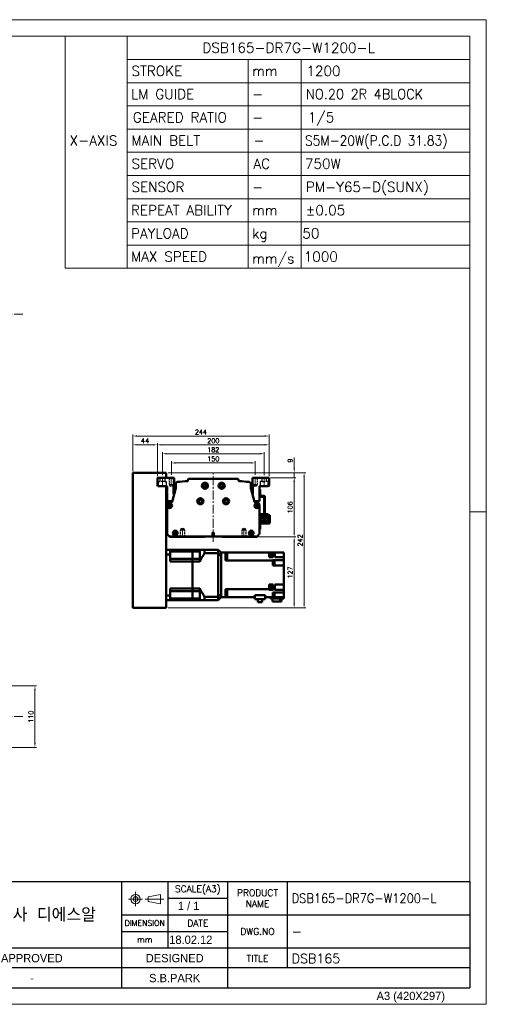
# Model space of a CAD drawing. Header units: millimetres. Extents: x 46891 to 51038, y 6223 to 10291.
# Tile 5 of 5: x 50203 to 51038, y 8529 to 10291. Entities that reach past the tile are written whole.
import ezdxf
from ezdxf.enums import TextEntityAlignment as Align

# ---------------------------------------------------------------- set-up
doc = ezdxf.new("R2010")
doc.units = ezdxf.units.MM
doc.header["$LTSCALE"] = 0.5
for name, pattern in [('CENTER', [50.8, 31.75, -6.35, 6.35, -6.35]), ('HIDDEN', [9.525, 6.35, -3.175]), ('HIDDENX2', [19.05, 12.7, -6.35])]:
    doc.linetypes.add(name, pattern=pattern)
doc.layers.get('0').update_dxf_attribs({"lineweight": 20})
for name, color, linetype, lineweight in [('1', 1, 'CENTER', 13), ('4', 4, 'Continuous', 13), ('외형선(ISO)', 7, 'Continuous', 50)]:
    doc.layers.add(name, color=color, linetype=linetype, lineweight=lineweight)
doc.layers.add('2', color=2, linetype='HIDDENX2')
doc.layers.add('3', color=3, linetype='Continuous')
doc.styles.add('ACISOGDT', font='amgdt.shx')
doc.styles.add('DSR TEXT', font='romans.shx', dxfattribs={"bigfont": 'whgtxt.shx'})
doc.styles.get("Standard").update_dxf_attribs({"font": 'romans.shx', "bigfont": 'whgtxt.shx'})
doc.dimstyles.new('DSR', dxfattribs={"dimscale": 2, "dimtxt": 3, "dimasz": 3, "dimexe": 0.5, "dimexo": 0.5, "dimgap": 0.5, "dimtad": 1, "dimdsep": 46, "dimtxsty": 'Standard', "dimcen": 2.5, "dimclrd": 4, "dimclre": 4, "dimclrt": 2, "dimadec": 0, "dimazin": 2, "dimtfac": 1, "dimtmove": 0, "dimatfit": 3, "dimfxl": 0, "dimlwd": -1, "dimlwe": -1, "dimarcsym": 0})

# ---------------------------------------------------------------- blocks, each defined once
blk = doc.blocks.new('A$C13F00394')
for p, q in [((109.11, 28.14), (105.34, 27.43)), ((105.34, 27.43), (105.34, 26.01)), ((109.11, 25.3), (109.11, 28.14)), ((-202.34, 25.67), (-191.42, 25.67)), ((-202.34, 25.3), (-191.42, 25.3)), ((105.34, 26.01), (109.11, 25.3))]:
    blk.add_line(p, q)
for radius in [1.42, 0.71]:
    blk.add_circle((101.56, 26.76), radius)
at = {"layer": '1'}
for p, q in [((103.69, 26.76), (99.44, 26.76)), ((101.56, 28.89), (101.56, 24.63)), ((104.41, 26.76), (110.04, 26.76))]:
    blk.add_line(p, q, dxfattribs=at)
at = {"layer": '3'}
for p, q in [((0, 32), (-207.68, 32)), ((0, 32), (202.32, 32)), ((0, 32), (0, 0)), ((43.43, 32), (43.43, 0)), ((97.32, 32), (97.32, 12)), ((111.32, 32), (111.32, 12)), ((129.32, 32), (129.32, 0)), ((147.32, 32), (147.32, 6)), ((202.32, 32), (202.32, 0)), ((0, 28), (25, 24)), ((43.43, 28), (0, 28)), ((25, 28), (25, 0)), ((34.7, 28), (34.7, 0)), ((111.32, 27), (129.32, 27)), ((43.43, 24), (0, 24)), ((97.32, 22), (202.32, 22)), ((43.43, 20), (0, 20)), ((43.43, 16), (0, 16)), ((97.32, 17), (129.32, 17)), ((0, 12), (129.32, 12)), ((97.32, 12), (97.32, 0)), ((129.32, 12), (202.32, 12)), ((43.43, 8), (0, 8)), ((97.32, 6), (43.43, 6)), ((129.32, 6), (97.32, 6)), ((202.32, 6), (129.32, 6)), ((43.43, 4), (0, 4)), ((0, 0), (202.32, 0))]:
    blk.add_line(p, q, dxfattribs=at)
at = {"color": 0, "style": 'DSR TEXT'}
for s, height, p in [('조립 치수 허용차', 2, (11.97, 29.02)), ('등급', 1.5, (20.77, 25.52)), ('정밀급', 1.5, (27.18, 25.37)), ('보통급', 1.3, (36.41, 25.38)), ('치수 구분', 1.5, (0.69, 24.78)), (' 0.5 초과 6 이하', 1.6, (0.56, 21.19)), (' 6 초과 30 이하', 1.6, (0.49, 17.19)), (' 30 초과 120 이하', 1.6, (0.49, 13.19)), (' 120 초과 315 이하', 1.6, (0.49, 9.19)), (' 315 초과 1000 이하', 1.6, (0.49, 5.19)), (' 1000 초과 2000 이하', 1.6, (0.49, 1.19))]:
    blk.add_text(s, height=height, dxfattribs=at).set_placement(p)
at = {"color": 7, "style": 'ACISOGDT'}
for s, p in [('APPROVED', (70.28, 8.93)), ('DESIGNED', (113.35, 8.93))]:
    blk.add_text(s, height=2.5, dxfattribs=at).set_placement(p, align=Align.MIDDLE_CENTER)
at = {"color": 7, "attachment_point": 5, "style": 'DSR TEXT'}
for s, insert, char_height in [('SCALE(A3)', (120.32, 29.5), 2), ('PRODUCT\\PNAME', (138.32, 27), 2), ('주식회사 디에스알', (70.37, 22), 4.2), ('DIMENSION', (104.32, 19.5), 1.7), ('DATE', (120.32, 19.5), 2), ('DWG.NO', (138.32, 17), 2), ('mm', (104.32, 14.5), 1.8), ('TITLE', (138.32, 8.83), 2)]:
    blk.add_mtext(s, dxfattribs=dict(at, insert=insert, char_height=char_height))
at = {"color": 0, "char_height": 1.6, "attachment_point": 5, "style": 'DSR TEXT'}
for s, insert in [('%%P0.05', (29.85, 22)), ('%%P0.1', (39.07, 22)), ('%%P0.1', (29.85, 18)), ('%%P0.2', (39.07, 18)), ('%%P0.15', (29.85, 14)), ('%%P0.3', (39.07, 14)), ('%%P0.2', (29.85, 10)), ('%%P0.5', (39.07, 10)), ('%%P0.3', (29.85, 6)), ('%%P0.8', (39.07, 6)), ('%%P0.5', (29.85, 2)), ('%%P1.2', (39.07, 2))]:
    blk.add_mtext(s, dxfattribs=dict(at, insert=insert))
at = {"layer": '4', "color": 0, "style": 'DSR TEXT'}
blk.add_text('NOTE', height=3, dxfattribs=at).set_placement((-202.39, 26.38))
blk = doc.blocks.new('A$C1C1952E1')
for p, q in [((293, 292), (293, 222)), ((311.67, 292), (311.67, 222)), ((311.67, 285), (415, 285)), ((348.18, 285), (348.18, 222)), ((364.13, 285), (364.13, 222)), ((311.67, 278), (415, 278)), ((311.67, 271), (415, 271)), ((311.67, 264), (415, 264)), ((311.67, 257), (415, 257)), ((311.67, 250), (415, 250)), ((311.67, 243), (415, 243)), ((311.67, 236), (415, 236)), ((311.67, 229), (415, 229)), ((293, 222), (415, 222))]:
    blk.add_line(p, q)
at = {"color": 1}
blk.add_lwpolyline([(0, 0), (420, 0), (420, 297), (0, 297)], close=True, dxfattribs=at)
at = {"color": 3}
blk.add_lwpolyline([(5, 5), (415, 5), (415, 292), (5, 292)], close=True, dxfattribs=at)
at = {"color": 7, "style": 'ACISOGDT'}
blk.add_text('A3 (420X297)', height=2.5, dxfattribs=at).set_placement((386.91, 1.28))
blk = doc.blocks.new('*D72')
at = {"color": 1, "linetype": 'ByBlock'}
for p, q in [((50474.7, 9476.3), (50474.7, 9500.7)), ((50616.9, 9497.7), (50482.5, 9497.7)), ((50624.7, 9476.3), (50624.7, 9500.7))]:
    blk.add_line(p, q, dxfattribs=at)
at = {"color": 1}
for points in [[(50482.5, 9499), (50482.5, 9496.4), (50474.7, 9497.7)], [(50616.9, 9499), (50616.9, 9496.4), (50624.7, 9497.7)]]:
    blk.add_solid(points, dxfattribs=at)
at = {"layer": 'Defpoints', "color": 0}
for p in [(50474.7, 9497.7), (50474.7, 9472.7), (50624.7, 9472.7)]:
    blk.add_point(p, dxfattribs=at)
at = {"color": 3, "insert": (50549.7, 9504.9), "char_height": 8.4, "attachment_point": 5, "style": 'DSR TEXT'}
blk.add_mtext('150', dxfattribs=at)
blk = doc.blocks.new('*D73')
at = {"color": 1, "linetype": 'ByBlock'}
for p, q in [((50458.7, 9475.8), (50458.7, 9517.1)), ((50632.9, 9514.1), (50466.5, 9514.1)), ((50640.7, 9475.8), (50640.7, 9517.1))]:
    blk.add_line(p, q, dxfattribs=at)
at = {"color": 1}
for points in [[(50466.5, 9515.4), (50466.5, 9512.8), (50458.7, 9514.1)], [(50632.9, 9515.4), (50632.9, 9512.8), (50640.7, 9514.1)]]:
    blk.add_solid(points, dxfattribs=at)
at = {"layer": 'Defpoints', "color": 0}
for p in [(50458.7, 9514.1), (50458.7, 9472.2), (50640.7, 9472.2)]:
    blk.add_point(p, dxfattribs=at)
at = {"color": 3, "insert": (50549.7, 9521.3), "char_height": 8.4, "attachment_point": 5, "style": 'DSR TEXT'}
blk.add_mtext('182', dxfattribs=at)
blk = doc.blocks.new('*D74')
at = {"color": 1, "linetype": 'ByBlock'}
for p, q in [((50449.7, 9473.8), (50449.7, 9533.1)), ((50649.7, 9473.8), (50649.7, 9533.1)), ((50641.9, 9530.1), (50457.5, 9530.1))]:
    blk.add_line(p, q, dxfattribs=at)
at = {"color": 1}
for points in [[(50457.5, 9531.4), (50457.5, 9528.8), (50449.7, 9530.1)], [(50641.9, 9531.4), (50641.9, 9528.8), (50649.7, 9530.1)]]:
    blk.add_solid(points, dxfattribs=at)
at = {"layer": 'Defpoints', "color": 0}
for p in [(50449.7, 9530.1), (50449.7, 9470.2), (50649.7, 9470.2)]:
    blk.add_point(p, dxfattribs=at)
at = {"color": 3, "insert": (50549.7, 9537.3), "char_height": 8.4, "attachment_point": 5, "style": 'DSR TEXT'}
blk.add_mtext('200', dxfattribs=at)
blk = doc.blocks.new('*D75')
at = {"color": 1, "linetype": 'ByBlock'}
for p, q in [((50405.7, 9482.8), (50405.7, 9533.1)), ((50449.7, 9473.8), (50449.7, 9533.1)), ((50441.9, 9530.1), (50413.5, 9530.1))]:
    blk.add_line(p, q, dxfattribs=at)
at = {"color": 1}
for points in [[(50413.5, 9531.4), (50413.5, 9528.8), (50405.7, 9530.1)], [(50441.9, 9531.4), (50441.9, 9528.8), (50449.7, 9530.1)]]:
    blk.add_solid(points, dxfattribs=at)
at = {"layer": 'Defpoints', "color": 0}
for p in [(50405.7, 9530.1), (50405.7, 9479.2), (50449.7, 9470.2)]:
    blk.add_point(p, dxfattribs=at)
at = {"color": 3, "insert": (50427.7, 9537.3), "char_height": 8.4, "attachment_point": 5, "style": 'DSR TEXT'}
blk.add_mtext('44', dxfattribs=at)
blk = doc.blocks.new('*D76')
at = {"color": 1, "linetype": 'ByBlock'}
for p, q in [((50405.7, 9482.8), (50405.7, 9548.8)), ((50649.7, 9473.8), (50649.7, 9548.8)), ((50413.5, 9545.8), (50641.9, 9545.8))]:
    blk.add_line(p, q, dxfattribs=at)
at = {"color": 1}
for points in [[(50413.5, 9547.1), (50413.5, 9544.5), (50405.7, 9545.8)], [(50641.9, 9547.1), (50641.9, 9544.5), (50649.7, 9545.8)]]:
    blk.add_solid(points, dxfattribs=at)
at = {"layer": 'Defpoints', "color": 0}
for p in [(50649.7, 9545.8), (50405.7, 9479.2), (50649.7, 9470.2)]:
    blk.add_point(p, dxfattribs=at)
at = {"color": 3, "insert": (50527.7, 9553), "char_height": 8.4, "attachment_point": 5, "style": 'DSR TEXT'}
blk.add_mtext('244', dxfattribs=at)
blk = doc.blocks.new('*D77')
at = {"color": 1, "linetype": 'ByBlock'}
for p, q in [((50652.3, 9471.2), (50697.4, 9471.2)), ((50694.4, 9463.4), (50694.4, 9373)), ((50630.8, 9365.2), (50697.4, 9365.2))]:
    blk.add_line(p, q, dxfattribs=at)
at = {"color": 1}
for points in [[(50693.1, 9463.4), (50695.7, 9463.4), (50694.4, 9471.2)], [(50693.1, 9373), (50695.7, 9373), (50694.4, 9365.2)]]:
    blk.add_solid(points, dxfattribs=at)
at = {"layer": 'Defpoints', "color": 0}
for p in [(50648.7, 9471.2), (50627.2, 9365.2), (50694.4, 9365.2)]:
    blk.add_point(p, dxfattribs=at)
at = {"color": 3, "insert": (50687.2, 9418.2), "char_height": 8.4, "attachment_point": 5, "rotation": 90, "style": 'DSR TEXT'}
blk.add_mtext('106', dxfattribs=at)
blk = doc.blocks.new('*D78')
at = {"color": 1, "linetype": 'ByBlock'}
for p, q in [((50630.8, 9365.2), (50697.4, 9365.2)), ((50694.4, 9357.4), (50694.4, 9246)), ((50469.3, 9238.2), (50697.4, 9238.2))]:
    blk.add_line(p, q, dxfattribs=at)
at = {"color": 1}
for points in [[(50693.1, 9357.4), (50695.7, 9357.4), (50694.4, 9365.2)], [(50693.1, 9246), (50695.7, 9246), (50694.4, 9238.2)]]:
    blk.add_solid(points, dxfattribs=at)
at = {"layer": 'Defpoints', "color": 0}
for p in [(50627.2, 9365.2), (50465.7, 9238.2), (50694.4, 9238.2)]:
    blk.add_point(p, dxfattribs=at)
at = {"color": 3, "insert": (50687.2, 9301.7), "char_height": 8.4, "attachment_point": 5, "rotation": 90, "style": 'DSR TEXT'}
blk.add_mtext('127', dxfattribs=at)
blk = doc.blocks.new('*D79')
at = {"color": 1, "linetype": 'ByBlock'}
for p, q in [((50694.5, 9488), (50694.5, 9507.5)), ((50469.3, 9480.2), (50697.5, 9480.2)), ((50694.5, 9471.2), (50694.5, 9480.2)), ((50652.3, 9471.2), (50697.5, 9471.2)), ((50694.5, 9463.4), (50694.5, 9455.6))]:
    blk.add_line(p, q, dxfattribs=at)
at = {"color": 1}
for points in [[(50693.2, 9488), (50695.8, 9488), (50694.5, 9480.2)], [(50693.2, 9463.4), (50695.8, 9463.4), (50694.5, 9471.2)]]:
    blk.add_solid(points, dxfattribs=at)
at = {"layer": 'Defpoints', "color": 0}
for p in [(50465.7, 9480.2), (50694.5, 9480.2), (50648.7, 9471.2)]:
    blk.add_point(p, dxfattribs=at)
at = {"color": 3, "insert": (50687.3, 9501.9), "char_height": 8.4, "attachment_point": 5, "rotation": 90, "style": 'DSR TEXT'}
blk.add_mtext('9', dxfattribs=at)
blk = doc.blocks.new('*D80')
at = {"color": 1, "linetype": 'ByBlock'}
for p, q in [((50469.3, 9480.2), (50715.2, 9480.2)), ((50712.2, 9472.4), (50712.2, 9246)), ((50469.3, 9238.2), (50715.2, 9238.2))]:
    blk.add_line(p, q, dxfattribs=at)
at = {"color": 1}
for points in [[(50710.9, 9472.4), (50713.5, 9472.4), (50712.2, 9480.2)], [(50710.9, 9246), (50713.5, 9246), (50712.2, 9238.2)]]:
    blk.add_solid(points, dxfattribs=at)
at = {"layer": 'Defpoints', "color": 0}
for p in [(50465.7, 9480.2), (50465.7, 9238.2), (50712.2, 9238.2)]:
    blk.add_point(p, dxfattribs=at)
at = {"color": 3, "insert": (50705, 9359.2), "char_height": 8.4, "attachment_point": 5, "rotation": 90, "style": 'DSR TEXT'}
blk.add_mtext('242', dxfattribs=at)
blk = doc.blocks.new('*D85')
at = {"color": 1, "linetype": 'ByBlock'}
for p, q in [((50173.9, 9098.7), (50233.7, 9098.7)), ((50230.7, 8996.5), (50230.7, 9090.9)), ((50173.9, 8988.7), (50233.7, 8988.7))]:
    blk.add_line(p, q, dxfattribs=at)
at = {"color": 1}
for points in [[(50229.4, 9090.9), (50232, 9090.9), (50230.7, 9098.7)], [(50229.4, 8996.5), (50232, 8996.5), (50230.7, 8988.7)]]:
    blk.add_solid(points, dxfattribs=at)
at = {"layer": 'Defpoints', "color": 0}
for p in [(50170.3, 9098.7), (50230.7, 9098.7), (50170.3, 8988.7)]:
    blk.add_point(p, dxfattribs=at)
at = {"color": 3, "insert": (50223.5, 9043.7), "char_height": 8.4, "attachment_point": 5, "rotation": 90, "style": 'DSR TEXT'}
blk.add_mtext('110', dxfattribs=at)

msp = doc.modelspace()

# ---------------------------------------------------------------- linework, layer by layer
at = {"color": 2, "linetype": 'HIDDEN'}
for p, q in [((50470.65988, 9471.23276), (50470.65988, 9459.23276)), ((50471.25988, 9470.63276), (50470.65988, 9471.23276)), ((50471.25988, 9470.63276), (50478.05988, 9470.63276)), ((50471.25988, 9470.63276), (50471.25988, 9457.23276)), ((50478.05988, 9470.63276), (50478.65988, 9471.23276)), ((50478.05988, 9470.63276), (50478.05988, 9457.23276)), ((50478.65988, 9471.23276), (50478.65988, 9459.23276)), ((50620.65988, 9471.23276), (50620.65988, 9459.23276)), ((50621.25988, 9470.63276), (50620.65988, 9471.23276)), ((50621.25988, 9470.63276), (50628.05988, 9470.63276)), ((50621.25988, 9470.63276), (50621.25988, 9457.23276)), ((50628.05988, 9470.63276), (50628.65988, 9471.23276)), ((50628.05988, 9470.63276), (50628.05988, 9457.23276)), ((50628.65988, 9471.23276), (50628.65988, 9459.23276)), ((50470.65988, 9459.23276), (50478.65988, 9459.23276)), ((50470.65988, 9459.23276), (50471.25988, 9458.19353)), ((50471.25988, 9457.23276), (50478.05988, 9457.23276)), ((50471.25988, 9457.23276), (50474.65988, 9455.26977)), ((50478.05988, 9457.23276), (50474.65988, 9455.26977)), ((50478.65988, 9459.23276), (50478.05988, 9458.19353)), ((50620.65988, 9459.23276), (50628.65988, 9459.23276)), ((50620.65988, 9459.23276), (50621.25988, 9458.19353)), ((50621.25988, 9457.23276), (50628.05988, 9457.23276)), ((50621.25988, 9457.23276), (50624.65988, 9455.26977)), ((50628.05988, 9457.23276), (50624.65988, 9455.26977)), ((50628.65988, 9459.23276), (50628.05988, 9458.19353)), ((50490.65988, 9377.23276), (50491.25988, 9378.27199)), ((50490.65988, 9377.23276), (50498.65988, 9377.23276)), ((50490.65988, 9365.23276), (50490.65988, 9377.23276)), ((50491.25988, 9379.23276), (50494.65988, 9381.19575)), ((50491.25988, 9379.23276), (50498.05988, 9379.23276)), ((50491.25988, 9365.83276), (50491.25988, 9379.23276)), ((50498.05988, 9379.23276), (50494.65988, 9381.19575)), ((50498.05988, 9365.83276), (50498.05988, 9379.23276)), ((50498.65988, 9377.23276), (50498.05988, 9378.27199)), ((50498.65988, 9365.23276), (50498.65988, 9377.23276)), ((50600.65988, 9377.23276), (50601.25988, 9378.27199)), ((50608.65988, 9377.23276), (50600.65988, 9377.23276)), ((50600.65988, 9365.23276), (50600.65988, 9377.23276)), ((50601.25988, 9379.23276), (50604.65988, 9381.19575)), ((50608.05988, 9379.23276), (50601.25988, 9379.23276)), ((50601.25988, 9365.83276), (50601.25988, 9379.23276)), ((50608.05988, 9379.23276), (50604.65988, 9381.19575)), ((50608.05988, 9365.83276), (50608.05988, 9379.23276)), ((50608.65988, 9377.23276), (50608.05988, 9378.27199)), ((50608.65988, 9365.23276), (50608.65988, 9377.23276)), ((50491.25988, 9365.83276), (50490.65988, 9365.23276)), ((50491.25988, 9365.83276), (50498.05988, 9365.83276)), ((50498.05988, 9365.83276), (50498.65988, 9365.23276)), ((50601.25988, 9365.83276), (50600.65988, 9365.23276)), ((50608.05988, 9365.83276), (50601.25988, 9365.83276)), ((50608.05988, 9365.83276), (50608.65988, 9365.23276))]:
    msp.add_line(p, q, dxfattribs=at)
at = {"color": 1, "linetype": 'CENTER'}
for p, q in [((50474.65988, 9472.66831), (50474.65988, 9454.1036)), ((50624.65988, 9472.66831), (50624.65988, 9454.1036)), ((50494.65988, 9363.79722), (50494.65988, 9382.36192)), ((50604.65988, 9363.79722), (50604.65988, 9382.36192))]:
    msp.add_line(p, q, dxfattribs=at)
at = {"color": 1}
msp.add_line((51038.06932, 9409.88267), (51008.40982, 9409.88267), dxfattribs=at)
at = {"layer": '1'}
for p, q in [((50209.29456, 9764.00571), (48619.29456, 9764.00571)), ((50549.65988, 9356.23276), (50549.65988, 9479.23276)), ((50458.65988, 9455.23276), (50458.65988, 9472.23276)), ((50640.65988, 9455.23276), (50640.65988, 9472.23276)), ((50209.29456, 9043.74205), (48619.29456, 9043.74205))]:
    msp.add_line(p, q, dxfattribs=at)
at = {"layer": '2'}
for p, q in [((50451.65988, 9464.73276), (50454.40988, 9464.73276)), ((50451.65988, 9456.23276), (50451.65988, 9464.73276)), ((50454.40988, 9464.73276), (50454.40988, 9471.23276)), ((50462.90988, 9464.73276), (50454.40988, 9464.73276)), ((50462.90988, 9471.23276), (50462.90988, 9464.73276)), ((50462.90988, 9464.73276), (50465.65988, 9464.73276)), ((50465.65988, 9464.73276), (50465.65988, 9456.23276)), ((50636.40988, 9464.73276), (50633.65988, 9464.73276)), ((50633.65988, 9464.73276), (50633.65988, 9456.23276)), ((50636.40988, 9471.23276), (50636.40988, 9464.73276)), ((50636.40988, 9464.73276), (50644.90988, 9464.73276)), ((50644.90988, 9464.73276), (50644.90988, 9471.23276)), ((50647.65988, 9464.73276), (50644.90988, 9464.73276)), ((50647.65988, 9456.23276), (50647.65988, 9464.73276)), ((50549.65988, 9373.73491), (50547.15988, 9372.23276)), ((50552.15988, 9372.23276), (50549.65988, 9373.73491)), ((50547.15988, 9372.23276), (50547.15988, 9366.23276)), ((50552.15988, 9372.23276), (50547.15988, 9372.23276)), ((50552.15988, 9366.23276), (50552.15988, 9372.23276))]:
    msp.add_line(p, q, dxfattribs=at)
at = {"layer": '3'}
for p in [(51008.40982, 8748.47582), (49808.28287, 8558.65502)]:
    msp.add_line(p, (51008.40982, 8558.65502), dxfattribs=at)
at = {"layer": '외형선(ISO)'}
for p, q in [((50405.65988, 9239.23276), (50405.65988, 9479.23276)), ((50406.65988, 9480.23276), (50465.65988, 9480.23276)), ((50465.65988, 9479.23276), (50465.65988, 9480.23276)), ((50465.65988, 9471.23276), (50465.65988, 9479.23276)), ((50449.65988, 9470.23276), (50450.65988, 9471.23276)), ((50449.65988, 9457.23276), (50449.65988, 9470.23276)), ((50450.65988, 9471.23276), (50479.65988, 9471.23276)), ((50479.65988, 9471.23276), (50479.65988, 9456.5573)), ((50504.43247, 9465.72004), (50504.43247, 9467.23276)), ((50506.43247, 9469.23276), (50592.88729, 9469.23276)), ((50594.88729, 9467.23276), (50594.88729, 9465.72004)), ((50619.65988, 9456.5573), (50619.65988, 9471.23276)), ((50619.65988, 9471.23276), (50648.65988, 9471.23276)), ((50648.65988, 9471.23276), (50649.65988, 9470.23276)), ((50649.65988, 9470.23276), (50649.65988, 9457.23276)), ((50450.65988, 9456.23276), (50449.65988, 9457.23276)), ((50466.15988, 9456.23276), (50450.65988, 9456.23276)), ((50465.65988, 9239.23276), (50465.65988, 9456.23276)), ((50467.15988, 9448.73276), (50467.15988, 9455.23276)), ((50467.65988, 9448.23276), (50467.15988, 9448.73276)), ((50467.15988, 9447.73276), (50467.65988, 9448.23276)), ((50467.15988, 9446.73276), (50467.15988, 9447.73276)), ((50467.65988, 9446.23276), (50467.15988, 9446.73276)), ((50467.15988, 9445.73276), (50467.65988, 9446.23276)), ((50467.15988, 9444.73276), (50467.15988, 9445.73276)), ((50467.65988, 9444.23276), (50467.15988, 9444.73276)), ((50467.15988, 9443.73276), (50467.65988, 9444.23276)), ((50467.15988, 9430.23276), (50467.15988, 9443.73276)), ((50475.89952, 9428.15583), (50482.59322, 9452.55946)), ((50478.65988, 9453.5573), (50478.65988, 9442.23276)), ((50478.65988, 9449.23276), (50481.68074, 9449.23276)), ((50482.65988, 9452.91844), (50482.65988, 9460.69588)), ((50616.65988, 9460.69588), (50616.65988, 9452.91844)), ((50616.72653, 9452.55946), (50623.42024, 9428.15582)), ((50620.65988, 9442.23276), (50620.65988, 9453.5573)), ((50632.15988, 9448.73276), (50631.65988, 9448.23276)), ((50631.65988, 9448.23276), (50632.15988, 9447.73276)), ((50632.15988, 9446.73276), (50631.65988, 9446.23276)), ((50631.65988, 9446.23276), (50632.15988, 9445.73276)), ((50632.15988, 9444.73276), (50631.65988, 9444.23276)), ((50631.65988, 9444.23276), (50632.15988, 9443.73276)), ((50632.15988, 9455.23276), (50632.15988, 9448.73276)), ((50632.15988, 9450.23276), (50633.75988, 9450.23276)), ((50632.15988, 9447.73276), (50632.15988, 9448.73276)), ((50632.15988, 9447.73276), (50632.15988, 9446.73276)), ((50632.15988, 9445.73276), (50632.15988, 9446.73276)), ((50632.15988, 9445.73276), (50632.15988, 9444.73276)), ((50632.15988, 9443.73276), (50632.15988, 9444.73276)), ((50632.15988, 9443.73276), (50632.15988, 9430.23276)), ((50648.65988, 9456.23276), (50633.15988, 9456.23276)), ((50633.75988, 9450.23276), (50633.75988, 9438.83276)), ((50649.65988, 9457.23276), (50648.65988, 9456.23276)), ((50474.65988, 9429.23276), (50468.15988, 9429.23276)), ((50470.15988, 9426.23276), (50473.09948, 9426.23276)), ((50631.15988, 9429.23276), (50624.65988, 9429.23276)), ((50626.22028, 9426.23276), (50629.15988, 9426.23276)), ((50633.75988, 9438.83276), (50632.22027, 9438.83276)), ((50640.05988, 9438.83276), (50634.25988, 9438.83276)), ((50634.25988, 9437.23276), (50640.05988, 9437.23276)), ((50640.55988, 9436.73276), (50640.55988, 9401.23276)), ((50642.15988, 9401.23276), (50642.15988, 9436.73276)), ((50467.15988, 9371.4754), (50467.15988, 9423.23276)), ((50632.15988, 9423.23276), (50632.15988, 9371.4754)), ((50465.65988, 9393.23276), (50467.15988, 9393.23276)), ((50634.15986, 9390.83293), (50649.05986, 9390.83295)), ((50634.45985, 9405.73293), (50638.15985, 9405.73293)), ((50634.45987, 9393.33293), (50634.45985, 9405.73293)), ((50634.45987, 9393.33293), (50634.45987, 9390.83293)), ((50634.45987, 9393.33293), (50636.45987, 9393.33293)), ((50636.45987, 9393.33293), (50645.85987, 9393.33295)), ((50638.15985, 9405.73293), (50638.15986, 9396.33293)), ((50644.15986, 9397.33295), (50638.15986, 9397.33293)), ((50638.15986, 9397.03293), (50644.15986, 9397.03295)), ((50644.15986, 9396.33295), (50638.15986, 9396.33293)), ((50640.55988, 9401.23276), (50642.15988, 9401.23276)), ((50644.15985, 9405.73295), (50647.85985, 9405.73295)), ((50644.15986, 9396.33295), (50644.15985, 9405.73295)), ((50645.85987, 9393.33295), (50647.85987, 9393.33295)), ((50647.85985, 9405.73295), (50647.85987, 9393.33295)), ((50647.85987, 9390.83295), (50647.85987, 9393.33295)), ((50649.55983, 9404.23296), (50651.15983, 9404.23296)), ((50649.55983, 9404.23296), (50649.55984, 9401.23296)), ((50649.55986, 9391.33296), (50649.55984, 9401.23296)), ((50651.15984, 9401.23296), (50651.15983, 9404.23296)), ((50651.15984, 9401.23296), (50651.15986, 9391.23296)), ((50633.75988, 9379.23292), (50632.15988, 9379.23292)), ((50633.75986, 9388.73292), (50633.75987, 9382.23292)), ((50633.75988, 9379.23292), (50633.75987, 9382.23292)), ((50649.15986, 9389.23295), (50634.25986, 9389.23293)), ((50471.15988, 9366.23276), (50468.03856, 9369.35408)), ((50472.15988, 9365.23276), (50471.15988, 9366.23276)), ((50628.15988, 9366.23276), (50471.15988, 9366.23276)), ((50533.65988, 9365.23276), (50472.15988, 9365.23276)), ((50534.51343, 9366.08632), (50533.65988, 9365.23276)), ((50565.65988, 9365.23276), (50564.80633, 9366.08632)), ((50627.15988, 9365.23276), (50565.65988, 9365.23276)), ((50628.15988, 9366.23276), (50627.15988, 9365.23276)), ((50631.2812, 9369.35408), (50628.15988, 9366.23276)), ((50465.65988, 9342.23276), (50472.65988, 9342.23276)), ((50472.65988, 9342.23276), (50472.65988, 9333.82511)), ((50512.65988, 9342.23276), (50472.65988, 9342.23276)), ((50472.65988, 9339.28498), (50512.65988, 9339.28498)), ((50512.65988, 9339.28498), (50512.65988, 9342.23276)), ((50512.65988, 9342.23276), (50512.65988, 9339.28498)), ((50512.65988, 9342.23276), (50534.20988, 9342.23276)), ((50512.65988, 9332.58776), (50512.65988, 9339.28498)), ((50512.65988, 9332.58776), (50512.65988, 9339.28498)), ((50512.65988, 9339.28498), (50525.65988, 9339.28498)), ((50525.65988, 9342.23276), (50525.65988, 9339.28498)), ((50525.65988, 9326.08776), (50525.65988, 9339.28498)), ((50534.20988, 9342.23276), (50534.20988, 9336.23536)), ((50534.20988, 9342.23276), (50558.65988, 9342.23276)), ((50558.65988, 9336.23536), (50558.65988, 9342.23276)), ((50563.65988, 9337.23276), (50558.65988, 9342.23276)), ((50649.65988, 9337.45266), (50649.65988, 9337.23276)), ((50649.65988, 9337.45266), (50650.65988, 9337.45266)), ((50650.65988, 9329.85266), (50650.65988, 9337.45266)), ((50465.65988, 9333.82511), (50472.65988, 9333.82511)), ((50472.65988, 9321.23276), (50472.65988, 9333.82511)), ((50472.65988, 9326.08776), (50512.65988, 9326.08776)), ((50512.65988, 9321.23276), (50472.65988, 9321.23276)), ((50512.65988, 9326.08776), (50512.65988, 9332.58776)), ((50512.65988, 9326.08776), (50512.65988, 9332.58776)), ((50512.65988, 9321.23276), (50512.65988, 9326.08776)), ((50512.65988, 9326.08776), (50512.65988, 9321.23276)), ((50512.65988, 9326.08776), (50525.65988, 9326.08776)), ((50512.65988, 9273.23276), (50512.65988, 9321.23276)), ((50512.65988, 9273.23276), (50512.65988, 9321.23276)), ((50512.65988, 9321.23276), (50525.65988, 9321.23276)), ((50525.65988, 9326.08776), (50525.65988, 9321.23276)), ((50534.20988, 9336.23536), (50558.65988, 9336.23536)), ((50558.65988, 9258.23017), (50558.65988, 9336.23536)), ((50563.65988, 9337.23276), (50571.65988, 9337.23276)), ((50563.65988, 9337.23276), (50563.65988, 9337.14467)), ((50563.65988, 9337.14467), (50563.65988, 9331.33979)), ((50563.65988, 9331.33979), (50563.65988, 9331.23644)), ((50563.65988, 9263.22909), (50563.65988, 9331.23644)), ((50563.65988, 9330.23276), (50563.65988, 9264.23276)), ((50574.65988, 9337.23276), (50571.65988, 9337.23276)), ((50571.65988, 9330.23276), (50571.65988, 9337.23276)), ((50574.65988, 9332.09704), (50571.65988, 9332.09704)), ((50571.65988, 9322.89033), (50571.65988, 9330.23276)), ((50574.65988, 9323.30964), (50571.65988, 9323.30964)), ((50574.65988, 9322.89033), (50571.65988, 9322.89033)), ((50574.65988, 9337.23276), (50574.65988, 9328.67661)), ((50574.65988, 9337.23276), (50649.65988, 9337.23276)), ((50574.65988, 9323.56543), (50574.65988, 9328.67661)), ((50574.65988, 9323.56543), (50574.65988, 9322.89895)), ((50574.65988, 9322.89895), (50574.65988, 9322.89033)), ((50574.65988, 9322.89895), (50656.15988, 9322.89895)), ((50649.65988, 9328.7937), (50649.65988, 9337.23276)), ((50649.65988, 9329.85266), (50650.65988, 9329.85266)), ((50649.65988, 9328.7937), (50651.65988, 9328.7937)), ((50651.65988, 9337.23276), (50650.65988, 9337.23276)), ((50650.65988, 9337.15266), (50653.25988, 9337.15266)), ((50650.65988, 9330.15266), (50653.25988, 9330.15266)), ((50651.65988, 9337.23276), (50656.65988, 9337.23276)), ((50651.65988, 9337.23276), (50651.65988, 9337.15266)), ((50651.65988, 9328.83276), (50651.65988, 9330.15266)), ((50651.65988, 9328.83276), (50651.65988, 9328.7937)), ((50651.65988, 9328.83276), (50656.65988, 9328.83276)), ((50653.25988, 9330.15266), (50653.25988, 9337.15266)), ((50656.15988, 9323.59987), (50675.65988, 9323.59987)), ((50656.15988, 9323.59987), (50656.15988, 9323.56543)), ((50656.15988, 9322.89895), (50656.15988, 9323.56543)), ((50656.15988, 9322.89895), (50656.15988, 9313.93276)), ((50656.65988, 9321.43134), (50656.15988, 9321.43134)), ((50656.65988, 9337.23276), (50659.65988, 9337.23276)), ((50656.65988, 9337.23276), (50656.65988, 9328.83276)), ((50656.65988, 9315.43134), (50656.65988, 9321.43134)), ((50657.35988, 9321.38134), (50656.65988, 9321.38134)), ((50657.35988, 9315.48134), (50657.35988, 9321.38134)), ((50659.35988, 9321.18134), (50657.35988, 9321.18134)), ((50659.35988, 9315.68134), (50659.35988, 9321.18134)), ((50675.65988, 9337.23276), (50659.65988, 9337.23276)), ((50659.65988, 9328.83276), (50659.65988, 9337.23276)), ((50659.65988, 9328.83276), (50675.65988, 9328.83276)), ((50675.65988, 9332.83276), (50675.65988, 9337.23276)), ((50675.65988, 9332.83276), (50675.65988, 9328.83276)), ((50675.65988, 9328.67661), (50675.65988, 9328.83276)), ((50675.65988, 9328.67661), (50675.65988, 9323.59987)), ((50675.65988, 9318.43276), (50675.65988, 9323.59987)), ((50656.65988, 9315.43134), (50656.15988, 9315.43134)), ((50656.15988, 9313.93276), (50675.65988, 9313.93276)), ((50657.35988, 9315.48134), (50656.65988, 9315.48134)), ((50659.35988, 9315.68134), (50657.35988, 9315.68134)), ((50675.65988, 9318.43276), (50675.65988, 9313.93276)), ((50675.65988, 9280.03276), (50675.65988, 9313.93276)), ((50472.65988, 9260.64041), (50472.65988, 9273.23276)), ((50512.65988, 9273.23276), (50472.65988, 9273.23276)), ((50472.65988, 9268.37776), (50512.65988, 9268.37776)), ((50512.65988, 9268.37776), (50512.65988, 9273.23276)), ((50512.65988, 9273.23276), (50512.65988, 9268.37776)), ((50512.65988, 9273.23276), (50525.65988, 9273.23276)), ((50512.65988, 9261.87776), (50512.65988, 9268.37776)), ((50512.65988, 9261.87776), (50512.65988, 9268.37776)), ((50512.65988, 9268.37776), (50525.65988, 9268.37776)), ((50525.65988, 9273.23276), (50525.65988, 9268.37776)), ((50525.65988, 9268.37776), (50525.65988, 9255.18054)), ((50574.65988, 9271.57519), (50571.65988, 9271.57519)), ((50571.65988, 9264.23276), (50571.65988, 9271.57519)), ((50574.65988, 9271.15588), (50571.65988, 9271.15588)), ((50574.65988, 9271.57519), (50574.65988, 9271.56657)), ((50574.65988, 9271.56657), (50574.65988, 9270.90009)), ((50649.65988, 9271.56657), (50574.65988, 9271.56657)), ((50574.65988, 9265.78892), (50574.65988, 9270.90009)), ((50651.65988, 9280.03419), (50649.65988, 9280.03419)), ((50649.65988, 9276.79607), (50649.65988, 9280.03419)), ((50649.65988, 9279.32214), (50650.65988, 9279.32214)), ((50649.65988, 9276.79607), (50649.65988, 9274.24822)), ((50649.65988, 9271.56657), (50649.65988, 9274.24822)), ((50649.65988, 9271.72214), (50650.65988, 9271.72214)), ((50649.65988, 9270.90813), (50649.65988, 9271.56657)), ((50651.65988, 9270.90813), (50649.65988, 9270.90813)), ((50650.65988, 9271.72214), (50650.65988, 9279.32214)), ((50650.65988, 9279.02214), (50653.25988, 9279.02214)), ((50650.65988, 9272.02214), (50653.25988, 9272.02214)), ((50651.65988, 9280.03419), (50651.65988, 9280.03276)), ((50656.65988, 9280.03276), (50651.65988, 9280.03276)), ((50651.65988, 9279.02214), (50651.65988, 9280.03276)), ((50651.65988, 9272.02214), (50651.65988, 9270.91082)), ((50651.65988, 9270.91082), (50651.65988, 9270.90813)), ((50656.65988, 9270.91082), (50651.65988, 9270.91082)), ((50653.25988, 9272.02214), (50653.25988, 9279.02214)), ((50656.65988, 9280.03276), (50656.65988, 9271.56657)), ((50656.65988, 9271.56657), (50659.65988, 9271.56657)), ((50656.65988, 9271.56657), (50656.65988, 9270.91082)), ((50659.65988, 9280.03276), (50675.65988, 9280.03276)), ((50659.65988, 9271.56657), (50659.65988, 9280.03276)), ((50659.65988, 9270.91082), (50659.65988, 9271.56657)), ((50659.65988, 9270.91082), (50675.65988, 9270.91082)), ((50675.65988, 9280.03276), (50675.65988, 9276.03276)), ((50675.65988, 9270.91082), (50675.65988, 9276.03276)), ((50675.65988, 9270.90009), (50675.65988, 9270.91082)), ((50675.65988, 9270.90009), (50675.65988, 9266.13276)), ((50465.65988, 9260.64041), (50472.65988, 9260.64041)), ((50465.65988, 9252.23276), (50472.65988, 9252.23276)), ((50472.65988, 9260.64041), (50472.65988, 9252.23276)), ((50472.65988, 9255.18054), (50512.65988, 9255.18054)), ((50512.65988, 9252.23276), (50472.65988, 9252.23276)), ((50512.65988, 9255.18054), (50512.65988, 9261.87776)), ((50512.65988, 9255.18054), (50512.65988, 9261.87776)), ((50512.65988, 9252.23276), (50512.65988, 9255.18054)), ((50512.65988, 9255.18054), (50512.65988, 9252.23276)), ((50512.65988, 9255.18054), (50525.65988, 9255.18054)), ((50512.65988, 9252.23276), (50534.20988, 9252.23276)), ((50525.65988, 9255.18054), (50525.65988, 9252.23276)), ((50534.20988, 9258.23017), (50534.20988, 9252.23276)), ((50534.20988, 9258.23017), (50558.65988, 9258.23017)), ((50534.20988, 9252.23276), (50558.65988, 9252.23276)), ((50558.65988, 9252.23276), (50558.65988, 9258.23017)), ((50558.65988, 9252.23276), (50563.65988, 9257.23276)), ((50563.65988, 9263.12573), (50563.65988, 9263.22909)), ((50563.65988, 9263.12573), (50563.65988, 9257.32085)), ((50563.65988, 9257.23276), (50563.65988, 9257.32085)), ((50563.65988, 9257.23276), (50571.65988, 9257.23276)), ((50571.65988, 9257.23276), (50571.65988, 9264.23276)), ((50574.65988, 9262.36848), (50571.65988, 9262.36848)), ((50571.65988, 9257.23276), (50574.65988, 9257.23276)), ((50574.65988, 9265.78892), (50574.65988, 9257.23276)), ((50623.75988, 9257.23276), (50574.65988, 9257.23276)), ((50642.30988, 9261.26131), (50623.75988, 9261.26131)), ((50623.75988, 9253.83276), (50623.75988, 9261.26131)), ((50623.75988, 9253.83276), (50642.30988, 9253.83276)), ((50629.53488, 9248.43276), (50629.53488, 9253.83276)), ((50636.98488, 9248.43276), (50636.98488, 9253.83276)), ((50642.30988, 9253.83276), (50642.30988, 9261.26131)), ((50642.30988, 9257.23276), (50656.15988, 9257.23276)), ((50649.65988, 9257.23276), (50649.65988, 9257.01286)), ((50649.65988, 9257.01286), (50650.65988, 9257.01286)), ((50650.65988, 9257.01286), (50650.65988, 9257.23276)), ((50652.15988, 9255.23276), (50652.15988, 9257.23276)), ((50675.65988, 9255.23276), (50652.15988, 9255.23276)), ((50655.7543, 9249.73276), (50655.7543, 9255.23276)), ((50669.64994, 9249.73276), (50655.7543, 9249.73276)), ((50675.65988, 9266.13276), (50656.15988, 9266.13276)), ((50656.15988, 9266.13276), (50656.15988, 9265.78892)), ((50656.15988, 9257.23276), (50656.15988, 9265.78892)), ((50656.65988, 9264.67182), (50656.15988, 9264.67182)), ((50656.65988, 9258.67182), (50656.15988, 9258.67182)), ((50675.65988, 9257.23276), (50656.15988, 9257.23276)), ((50656.65988, 9258.67182), (50656.65988, 9264.67182)), ((50657.35988, 9264.62182), (50656.65988, 9264.62182)), ((50657.35988, 9258.72182), (50656.65988, 9258.72182)), ((50657.35988, 9258.72182), (50657.35988, 9264.62182)), ((50659.35988, 9264.42182), (50657.35988, 9264.42182)), ((50659.35988, 9258.92182), (50657.35988, 9258.92182)), ((50659.35988, 9258.92182), (50659.35988, 9264.42182)), ((50669.64994, 9249.73276), (50669.64994, 9255.23276)), ((50671.96546, 9249.73276), (50669.64994, 9249.73276)), ((50671.96546, 9255.23276), (50671.96546, 9249.73276)), ((50675.65988, 9266.13276), (50675.65988, 9261.63276)), ((50675.65988, 9261.63276), (50675.65988, 9257.23276)), ((50675.65988, 9255.23276), (50675.65988, 9257.23276)), ((50465.65988, 9238.23276), (50406.65988, 9238.23276)), ((50465.65988, 9238.23276), (50465.65988, 9239.23276)), ((50636.98488, 9248.43276), (50629.53488, 9248.43276))]:
    msp.add_line(p, q, dxfattribs=at)
for centre, radius in [((50534.65988, 9456.73276), 5.5), ((50564.65988, 9456.73276), 5.5), ((50534.65988, 9456.73276), 3.3), ((50534.65988, 9456.73276), 2.4585), ((50564.65988, 9456.73276), 3.3), ((50564.65988, 9456.73276), 2.4585), ((50526.65988, 9429.23276), 5.5), ((50526.65988, 9429.23276), 3.3), ((50526.65988, 9429.23276), 2.9585), ((50572.65988, 9429.23276), 5.5), ((50572.65988, 9429.23276), 3.3), ((50572.65988, 9429.23276), 2.9585), ((50471.65988, 9421.23276), 4.25), ((50471.65988, 9421.23276), 2.25), ((50627.65988, 9421.23276), 4.25), ((50627.65988, 9421.23276), 2.25), ((50481.65988, 9372.23276), 4.25), ((50481.65988, 9372.23276), 2.25), ((50617.65988, 9372.23276), 4.25), ((50617.65988, 9372.23276), 2.25)]:
    msp.add_circle(centre, radius, dxfattribs=at)
for centre, radius, start, end in [((50406.65988, 9479.23276), 1, 90, 180), ((50485.65988, 9460.69588), 3, 95.80911533, 180), ((50535.65988, 8969.23276), 497, 93.6564443, 95.80911533), ((50503.93247, 9465.72004), 0.5, 273.65644439, 0), ((50506.43247, 9467.23276), 2, 89.99999994, 180), ((50592.88729, 9467.23276), 2, 0, 89.99999994), ((50595.38729, 9465.72004), 0.5, 180, 266.3435556), ((50563.65988, 8969.23276), 497, 84.19088456, 86.34355559), ((50613.65988, 9460.69588), 3, 0, 84.19088457), ((50466.15988, 9455.23276), 1, 0, 90), ((50483.65988, 9453.5573), 5, 143.13010235, 180), ((50481.65988, 9452.91844), 1, 338.96248892, 0), ((50617.65988, 9452.91844), 1, 180, 201.03751097), ((50615.65988, 9453.5573), 5, 0, 36.86989765), ((50633.15988, 9455.23276), 1, 90, 180), ((50468.15988, 9430.23276), 1, 180, 270), ((50470.15988, 9423.23276), 3, 89.99999994, 180), ((50473.09948, 9429.23276), 3, 269.99999994, 338.96248892), ((50474.65988, 9426.23276), 3, 61.42735458, 90), ((50479.65988, 9442.23276), 1, 180, 260.24123115), ((50619.65988, 9442.23276), 1, 279.75882445, 0), ((50624.65988, 9426.23276), 3, 90, 118.57262696), ((50626.22028, 9429.23276), 3, 201.03751097, 269.99999994), ((50629.15988, 9423.23276), 3, 0, 89.99999994), ((50631.15988, 9430.23276), 1, 270, 0), ((50634.25988, 9439.33276), 2.1, 180, 193.774147), ((50634.25988, 9439.33276), 2.1, 193.774147, 270), ((50634.25988, 9439.33276), 0.5, 180, 270), ((50640.05988, 9436.73276), 2.1, 0, 90), ((50640.05988, 9436.73276), 0.5, 0, 90), ((50471.65988, 9421.23276), 1.5, 41.40962211, 318.59037789), ((50473.15988, 9422.55564), 0.5, 221.40962211, 335.37911493), ((50473.15988, 9419.90989), 0.5, 24.62090608, 138.59037789), ((50471.65988, 9421.23276), 1.621, 328.98236195, 31.01763805), ((50626.15988, 9422.55564), 0.5, 204.62089557, 318.59037789), ((50626.15988, 9419.90989), 0.5, 41.40962211, 155.37910442), ((50627.65988, 9421.23276), 1.5, 221.40962211, 138.59037789), ((50634.15986, 9388.83293), 2, 90.00011094, 179.75458606), ((50649.05986, 9391.33295), 0.5, 270.00011094, 0.00011094), ((50649.15986, 9391.23295), 2, 270.00011094, 0.00011094), ((50481.65988, 9372.23276), 1.6, 134.4153086, 45.5846914), ((50480.19018, 9373.73276), 0.5, 314.4153086, 55.46539163), ((50483.12957, 9373.73276), 0.5, 124.5346146, 225.5846914), ((50617.65988, 9372.23276), 1.6, 134.4153086, 45.5846914), ((50616.19018, 9373.73276), 0.5, 314.4153086, 55.4653777), ((50619.12957, 9373.73276), 0.5, 124.53462853, 225.5846914), ((50634.25986, 9388.73293), 0.5, 90.00011094, 180.00011094), ((50470.15988, 9371.4754), 3, 180, 224.99999995), ((50534.86699, 9365.73276), 0.5, 90, 135), ((50564.45277, 9365.73276), 0.5, 45, 90), ((50629.15988, 9371.4754), 3, 314.99999994, 0), ((50406.65988, 9239.23276), 1, 180, 270)]:
    msp.add_arc(centre, radius, start, end, dxfattribs=at)
for points, weights in [([(50525.65988, 9321.23276), (50528.91689, 9328.15391), (50534.20988, 9336.23536)], [1.35416666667, 1.30973118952, 1.24342419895]), ([(50534.20988, 9258.23017), (50528.91689, 9266.31162), (50525.65988, 9273.23276)], [1.24342419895, 1.30973118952, 1.35416666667])]:
    msp.add_rational_spline(points, weights, degree=2, dxfattribs=at)
for points in [[(50558.65988, 9336.23536), (50559.2291, 9335.66667), (50560.35845, 9334.53815), (50562.02524, 9332.87176), (50563.11805, 9331.7786), (50563.65988, 9331.23644)], [(50563.65988, 9263.22909), (50563.11778, 9262.68665), (50562.0246, 9261.59312), (50560.3578, 9259.92672), (50559.22883, 9258.79857), (50558.65988, 9258.23017)]]:
    msp.add_open_spline(points, degree=3, dxfattribs=at)

# ---------------------------------------------------------------- block references
at = {"xscale": 5.931900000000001, "yscale": 5.931900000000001, "zscale": 5.931900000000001}
for name, p in [('A$C1C1952E1', (48546.67132, 8528.99552)), ('A$C13F00394', (49808.28288, 8558.65502))]:
    msp.add_blockref(name, p, dxfattribs=at)

# ---------------------------------------------------------------- texts
at = {"color": 3, "style": 'DSR TEXT'}
for s, height, p in [('DSB165-DR7G-W1200-L', 17.8273368, (50530.12698, 10231.6836)), ('STROKE', 17.827337, (50403.31091, 10190.1603)), ('LM GUIDE', 17.827337, (50402.46199, 10148.637)), ('X-AXIS', 17.827337, (50292.71252, 10065.5904)), ('MAIN BELT', 17.827337, (50403.31091, 10065.5904)), ('SERVO', 17.827337, (50403.31091, 10024.0671)), ('SENSOR', 17.827337, (50403.31091, 9982.5438)), ('REPEAT ABILITY', 17.8273368, (50402.46199, 9941.0205)), ('PAYLOAD', 17.827337, (50402.46199, 9899.4972)), ('MAX SPEED', 17.827337, (50402.46199, 9857.9739))]:
    msp.add_text(s, height=height, dxfattribs=at).set_placement(p)
at = {"color": 7, "style": 'DSR TEXT'}
for s, height, p in [('mm', 17.827337, (50619.05026, 10190.1603)), ('1200', 17.827337, (50716.22243, 10190.1603)), ('-', 17.82734, (50619.05026, 10148.637)), ('-', 17.82734, (50619.05026, 10107.1137)), ('-', 17.82734, (50621.59703, 10065.5904)), ('AC', 17.827337, (50621.59703, 10024.0671)), ('750W', 17.827337, (50713.67567, 10024.0671)), ('-', 17.82734, (50619.05026, 9982.5438)), ('PM-Y65-D(SUNX)', 17.8273368, (50715.37351, 9982.5438)), ('mm', 17.827337, (50619.05026, 9941.0205)), ('±0.05', 17.827337, (50715.37351, 9941.0205)), ('kg', 17.827337, (50619.05026, 9899.4972)), ('50', 17.827337, (50708.95049, 9899.4972)), ('mm/s', 17.827337, (50619.05026, 9854.57822)), ('1000', 17.827337, (50711.49725, 9857.9739))]:
    msp.add_text(s, height=height, dxfattribs=at).set_placement(p)
for s, width, p in [('NO.20 2R 4BLOCK', 0.95, (50715.37351, 10148.637)), ('S5M-20W(P.C.D 31.83)', 0.9, (50713.67567, 10065.5904))]:
    msp.add_text(s, height=17.8273368, dxfattribs=dict(at, width=width)).set_placement(p)
at = {"color": 2, "style": 'DSR TEXT', "width": 0.9}
msp.add_text('DSB165-DR7G-W1200-L', height=16.60932, dxfattribs=at).set_placement((50689.92945, 8710.40283))
at = {"color": 2}
for s, height, style, p in [('1 / 1', 14.82975, 'ACISOGDT', (50486.332, 8697.63096)), ('18.02.12', 14.82975, 'ACISOGDT', (50470.92073, 8637.10161)), ('-', 16.60932, 'DSR TEXT', (50689.92945, 8651.08383)), ('DSB165', 16.60932, 'DSR TEXT', (50689.92945, 8602.59245))]:
    msp.add_text(s, height=height, dxfattribs=dict(at, style=style)).set_placement(p)
at = {"color": 2, "style": 'ACISOGDT'}
for s, p in [('S.B.PARK', (50480.64156, 8576.00699)), ('-', (50225.19427, 8576.00699))]:
    msp.add_text(s, height=14.82975, dxfattribs=at).set_placement(p, align=Align.MIDDLE_CENTER)
at = {"color": 3, "insert": (50405.85767, 10124.94104), "char_height": 17.8273368, "attachment_point": 1, "style": 'DSR TEXT'}
msp.add_mtext('GEARED RATIO', dxfattribs=at)
at = {"color": 7, "insert": (50718.76919, 10124.94104), "char_height": 17.827337, "attachment_point": 1, "style": 'DSR TEXT'}
msp.add_mtext('1/5', dxfattribs=at)

# ---------------------------------------------------------------- dimensions: what is measured, and where the dimension line sits
for base, p1, p2, angle, picture, middle in [((50649.65988, 9545.82674), (50405.65988, 9479.23276), (50649.65988, 9470.23276), 180, '*D76', (50527.65988, 9553.02674)), ((50405.65988, 9530.13199), (50449.65988, 9470.23276), (50405.65988, 9479.23276), 180, '*D75', (50427.65988, 9537.33199)), ((50449.65988, 9530.13199), (50649.65988, 9470.23276), (50449.65988, 9470.23276), 180, '*D74', (50549.65988, 9537.33199)), ((50458.65988, 9514.11913), (50640.65988, 9472.23276), (50458.65988, 9472.23276), 180, '*D73', (50549.65988, 9521.31913)), ((50474.65988, 9497.67619), (50624.65988, 9472.66831), (50474.65988, 9472.66831), 180, '*D72', (50549.65988, 9504.87619)), ((50712.1832, 9238.23276), (50465.65988, 9480.23276), (50465.65988, 9238.23276), 90, '*D80', (50704.9832, 9359.23276)), ((50694.41817, 9365.23276), (50648.65988, 9471.23276), (50627.15988, 9365.23276), 90, '*D77', (50687.21817, 9418.23276)), ((50694.41817, 9238.23276), (50627.15988, 9365.23276), (50465.65988, 9238.23276), 90, '*D78', (50687.21817, 9301.73276)), ((50230.73352, 9098.74205), (50170.34153, 8988.74205), (50170.34153, 9098.74205), 270, '*D85', (50223.53352, 9043.74205))]:
    dim = msp.add_linear_dim(base=base, p1=p1, p2=p2, angle=angle, dimstyle='DSR', override={"dimscale": 3, "dimtxt": 2.8, "dimasz": 2.600136, "dimexe": 1, "dimexo": 1.2, "dimgap": 1, "dimdec": 4, "dimtxsty": 'DSR TEXT', "dimclrd": 1, "dimclre": 1, "dimclrt": 3, "dimtdec": 4, "dimtix": 1})
    dim.commit()
    dim.dimension.update_dxf_attribs({"geometry": picture, "text_midpoint": middle})
dim = msp.add_linear_dim(base=(50694.49925, 9480.23276), p1=(50648.65988, 9471.23276), p2=(50465.65988, 9480.23276), angle=90, dimstyle='DSR', override={"dimscale": 3, "dimtxt": 2.8, "dimasz": 2.600136, "dimexe": 1, "dimexo": 1.2, "dimgap": 1, "dimdec": 4, "dimtxsty": 'DSR TEXT', "dimclrd": 1, "dimclre": 1, "dimclrt": 3, "dimtdec": 4, "dimtix": 1})
dim.commit()
dim.dimension.update_dxf_attribs({"geometry": '*D79', "text_midpoint": (50694.49925, 9501.92007), "dimtype": 160})

doc.saveas('drawing.dxf')
